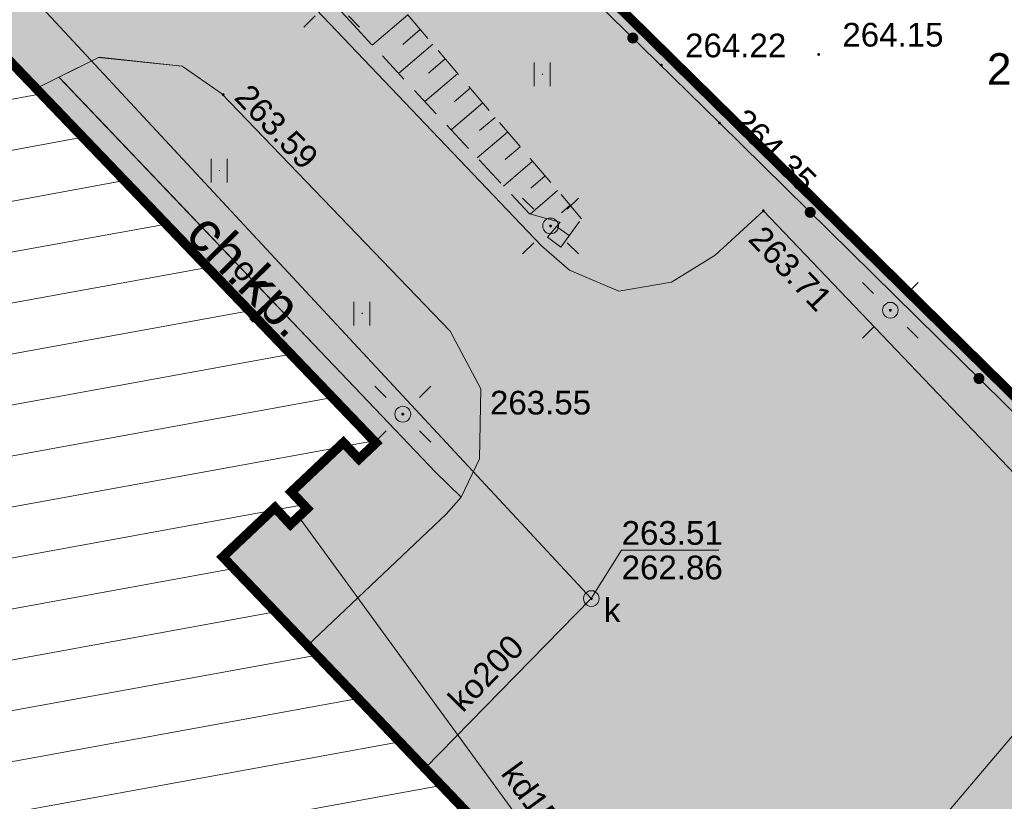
# Model space of a CAD drawing. Header units: metres. Extents: x 7427040 to 7427559, y 5541084 to 5541580.
# Tile 95 of 99: x 7427363 to 7427394, y 5541305 to 5541330. Entities that reach past the tile are written whole.
import ezdxf
from ezdxf.enums import TextEntityAlignment as Align

# ---------------------------------------------------------------- set-up
doc = ezdxf.new("R2010")
doc.units = ezdxf.units.M
doc.header["$MEASUREMENT"] = 0
for name, pattern in [('DASHED2', [0.375, 0.25, -0.125]), ('PRZER1-1', [1, 0.5, -0.5]), ('PRZER2-1', [1.5, 1, -0.5])]:
    doc.linetypes.add(name, pattern=pattern)
doc.layers.get('0').update_dxf_attribs({"color": 4})
for name, color, linetype, lineweight in [('_PZT_NAWIERZCHNIE_L', 7, 'Continuous', 13), ('A_budynki istniejące_L', 252, 'Continuous', 70), ('A_granica terenu do wniosku o ULICP', 151, 'DASHED2', 40), ('E_gn_typ', 1, 'Continuous', 30), ('GESBZO', 7, 'Continuous', 53), ('GESDZI', 7, 'Continuous', 13), ('GESDZI_O', 7, 'Continuous', 13), ('GESUZY', 96, 'Continuous', 13), ('GSLINK', 7, 'Continuous', 13), ('GSLINK_O', 7, 'Continuous', 13), ('GSLKOG', 7, 'Continuous', 30), ('GSLKRW', 7, 'Continuous', 30), ('GSPWPS', 7, 'Continuous', 13), ('GSPWPS_O', 7, 'Continuous', 13), ('GSSUTR', 7, 'Continuous', 13), ('GSSZSN', 7, 'Continuous', 13), ('GTGETI_O', 7, 'Continuous', 13), ('GULEPR', 1, 'Continuous', 13), ('GULKPR', 36, 'Continuous', 13), ('GULKPR_O', 36, 'Continuous', 13), ('GUPELA', 7, 'Continuous', 13), ('GUPKSD', 36, 'Continuous', 13), ('GUPKSD_O', 36, 'Continuous', 13), ('GUPPRZ', 7, 'Continuous', 13), ('GUPPRZ_O', 7, 'Continuous', 13)]:
    doc.layers.add(name, color=color, linetype=linetype, lineweight=lineweight)
for name, color, linetype, lineweight, transparency in [('A_budynki istniejące_H', 252, 'Continuous', 0, 0.5), ('A_chodniki_H', 253, 'Continuous', 13, 0.3), ('A_tereny zielone', 73, 'Continuous', 13, 0.7)]:
    doc.layers.add(name, color=color, linetype=linetype, lineweight=lineweight, transparency=transparency)
doc.styles.add('Arial', font='arial.ttf')
doc.styles.add('GN_atrybuty', font='simplex.shx', dxfattribs={"width": 0.8})

# ---------------------------------------------------------------- blocks, each defined once
blk = doc.blocks.new('D_GUPKSD1_1')
at = {"color": 0, "lineweight": -2, "flags": 128}
blk.add_lwpolyline([(0, 0.25), (0.064705, 0.241481), (0.125, 0.216506), (0.176777, 0.176777), (0.216506, 0.125), (0.241481, 0.064705), (0.25, 0), (0.241481, -0.064705), (0.216506, -0.125), (0.176777, -0.176777), (0.125, -0.216506), (0.064705, -0.241481), (0, -0.25), (-0.064705, -0.241481), (-0.125, -0.216506), (-0.176777, -0.176777), (-0.216506, -0.125), (-0.241481, -0.064705), (-0.25, 0), (-0.241481, 0.064705), (-0.216506, 0.125), (-0.176777, 0.176777), (-0.125, 0.216506), (-0.064705, 0.241481), (0, 0.25)], close=True, dxfattribs=at)
blk = doc.blocks.new('D_GUPPRZ1')
at = {"lineweight": -2, "extrusion": (0, 0, -1)}
blk.add_hatch(color=0, dxfattribs=at).paths.add_polyline_path([(0, -0.045), (-0.011647, -0.043467), (-0.0225, -0.038971), (-0.03182, -0.03182), (-0.038971, -0.0225), (-0.043467, -0.011647), (-0.045, 0), (-0.043467, 0.011647), (-0.038971, 0.0225), (-0.03182, 0.03182), (-0.0225, 0.038971), (-0.011647, 0.043467), (0, 0.045), (0.011647, 0.043467), (0.0225, 0.038971), (0.03182, 0.03182), (0.038971, 0.0225), (0.043467, 0.011647), (0.045, 0), (0.043467, -0.011647), (0.038971, -0.0225), (0.03182, -0.03182), (0.0225, -0.038971), (0.011647, -0.043467)])
blk = doc.blocks.new('D_GSPWPS1')
at = {"lineweight": -2, "extrusion": (0, 0, -1)}
blk.add_hatch(color=0, dxfattribs=at).paths.add_polyline_path([(0, -0.045), (-0.011647, -0.043467), (-0.0225, -0.038971), (-0.03182, -0.03182), (-0.038971, -0.0225), (-0.043467, -0.011647), (-0.045, 0), (-0.043467, 0.011647), (-0.038971, 0.0225), (-0.03182, 0.03182), (-0.0225, 0.038971), (-0.011647, 0.043467), (0, 0.045), (0.011647, 0.043467), (0.0225, 0.038971), (0.03182, 0.03182), (0.038971, 0.0225), (0.043467, 0.011647), (0.045, 0), (0.043467, -0.011647), (0.038971, -0.0225), (0.03182, -0.03182), (0.0225, -0.038971), (0.011647, -0.043467)])
blk = doc.blocks.new('D_GUPELA2')
at = {"lineweight": -2}
blk.add_hatch(color=0, dxfattribs=at).paths.add_polyline_path([(0.002013, -0.044955), (-0.00982, -0.043916), (-0.020466, -0.040077), (-0.029541, -0.033946), (-0.036867, -0.025804), (-0.04187, -0.01649), (-0.04461, -0.005909), (-0.044532, 0.006476), (-0.041285, 0.017903), (-0.034764, 0.028574), (-0.024479, 0.03776), (-0.013449, 0.042943), (-0.001087, 0.044987), (0.011881, 0.043403), (0.021281, 0.03965), (0.030065, 0.033482), (0.038133, 0.023893), (0.043117, 0.012881), (0.044986, 0.001113), (0.044323, -0.007777), (0.040557, -0.019497), (0.033417, -0.030138), (0.024849, -0.037517), (0.013788, -0.042836)])
at = {"color": 0, "lineweight": -2, "flags": 128}
for points in [[(-0.883883, 0.883883), (-0.53033, 0.53033)], [(0.883883, 0.883883), (0.53033, 0.53033)], [(-0.883883, -0.883883), (-0.53033, -0.53033)], [(0.883883, -0.883883), (0.53033, -0.53033)]]:
    blk.add_lwpolyline(points, dxfattribs=at)
blk = doc.blocks.new('D_GUPELA1')
at = {"color": 0, "lineweight": -2, "flags": 128}
blk.add_lwpolyline([(0, 0.25), (0.064705, 0.241481), (0.125, 0.216506), (0.176777, 0.176777), (0.216506, 0.125), (0.241481, 0.064705), (0.25, 0), (0.241481, -0.064705), (0.216506, -0.125), (0.176777, -0.176777), (0.125, -0.216506), (0.064705, -0.241481), (0, -0.25), (-0.064705, -0.241481), (-0.125, -0.216506), (-0.176777, -0.176777), (-0.216506, -0.125), (-0.241481, -0.064705), (-0.25, 0), (-0.241481, 0.064705), (-0.216506, 0.125), (-0.176777, 0.176777), (-0.125, 0.216506), (-0.064705, 0.241481), (0, 0.25)], close=True, dxfattribs=at)
blk = doc.blocks.new('D_KOLO')
at = {"lineweight": -2, "extrusion": (0, 0, -1)}
blk.add_hatch(color=0, dxfattribs=at).paths.add_polyline_path([(0, -0.175), (-0.045293, -0.169037), (-0.0875, -0.151554), (-0.123744, -0.123744), (-0.151554, -0.0875), (-0.169037, -0.045293), (-0.175, 0), (-0.169037, 0.045293), (-0.151554, 0.0875), (-0.123744, 0.123744), (-0.0875, 0.151554), (-0.045293, 0.169037), (0, 0.175), (0.045293, 0.169037), (0.0875, 0.151554), (0.123744, 0.123744), (0.151554, 0.0875), (0.169037, 0.045293), (0.175, 0), (0.169037, -0.045293), (0.151554, -0.0875), (0.123744, -0.123744), (0.0875, -0.151554), (0.045293, -0.169037)])
blk = doc.blocks.new('D_GSSUTR1')
at = {"color": 0, "lineweight": -2, "flags": 128}
for points in [[(-0.25666, 0.36165), (-0.25666, -0.38835)], [(0.24334, -0.38835), (0.24334, 0.36165)]]:
    blk.add_lwpolyline(points, dxfattribs=at)
blk = doc.blocks.new('*U59')
at = {"layer": 'GESBZO', "color": 252, "linetype": 'Continuous', "lineweight": 30, "flags": 128}
blk.add_lwpolyline([(73.86, -14.803), (99.42, -41.453), (98.88, -41.963), (98.39, -41.443), (96.74, -43.003), (97.24, -43.533), (96.71, -44.033), (96.22, -43.503), (94.57, -45.063), (102.23, -53.073), (62.83, -90.573)], dxfattribs=at)
blk = doc.blocks.new('SIT-G1 BOISKO')
at = {"layer": 'GESDZI', "color": 252, "linetype": 'Continuous', "lineweight": 13, "flags": 128}
blk.add_lwpolyline([(7427361.29, 5541350.08), (7427363.62, 5541347.81), (7427366.52, 5541345.04), (7427374.21, 5541337.71), (7427378.19, 5541333.92), (7427396.7, 5541315.71), (7427402.05, 5541310.46), (7427383.24, 5541290.03), (7427367.48, 5541272.62), (7427365.33, 5541270.24), (7427360.53, 5541265.49)], dxfattribs=at)
blk.add_lwpolyline([(7427396.7, 5541315.71), (7427378.19, 5541333.92), (7427407.81, 5541330.64), (7427396.7, 5541315.71)], close=True, dxfattribs=at)
at = {"layer": 'GESUZY', "color": 96, "linetype": 'PRZER1-1', "lineweight": 13}
for points in [[(7427324.78, 5541228.21), (7427320.15, 5541236.27), (7427305.53, 5541250.41), (7427281.57, 5541272.99), (7427273.39, 5541280.26), (7427354.64, 5541356.58), (7427358.58, 5541352.7), (7427361.29, 5541350.08), (7427363.62, 5541347.81), (7427366.52, 5541345.04), (7427374.21, 5541337.71), (7427378.19, 5541333.92), (7427396.7, 5541315.71), (7427402.05, 5541310.46), (7427383.24, 5541290.03), (7427367.48, 5541272.62), (7427365.33, 5541270.24), (7427360.53, 5541265.49), (7427345.01, 5541249.37), (7427332.02, 5541235.75), (7427327.9, 5541231.44), (7427324.78, 5541228.21)], [(7427378.19, 5541333.92), (7427407.81, 5541330.64), (7427396.7, 5541315.71), (7427378.19, 5541333.92)]]:
    blk.add_lwpolyline(points, close=True, dxfattribs=at)
at = {"layer": 'GSLINK', "color": 252, "linetype": 'Continuous', "lineweight": 13, "flags": 128}
blk.add_lwpolyline([(7427364.22, 5541327.99), (7427376.01, 5541315.63), (7427376.82, 5541314.84)], dxfattribs=at)
at = {"layer": 'GSLKOG', "color": 252, "linetype": 'Continuous', "lineweight": 13, "flags": 128}
blk.add_lwpolyline([(7427266.44, 5541288.58), (7427277.84, 5541278.38), (7427296.06, 5541262.04), (7427308.06, 5541251.31), (7427314.6, 5541245.38), (7427316.29, 5541244), (7427319.78, 5541240.88), (7427327.26, 5541234.36), (7427329.75, 5541234.12), (7427336, 5541240.52), (7427344.5, 5541249.29), (7427345.07, 5541249.81), (7427346.82, 5541251.64), (7427354.76, 5541259.81), (7427355.77, 5541260.97), (7427366.55, 5541272.09), (7427367.5, 5541273.13), (7427373.53, 5541279.81), (7427385.65, 5541293.27), (7427401.54, 5541310.36), (7427396.09, 5541315.77), (7427385, 5541326.69), (7427374.15, 5541337.32)], dxfattribs=at)
at = {"layer": 'GSLKRW', "color": 252, "linetype": 'Continuous', "lineweight": 13, "flags": 128}
for points in [[(7427350.51, 5541263.66), (7427364.25, 5541276.73), (7427384.85, 5541296.39), (7427386.58, 5541294.57), (7427400.33, 5541309.31), (7427386.39, 5541323.91), (7427384.86, 5541322.51), (7427383.48, 5541321.65), (7427381.81, 5541321.37), (7427380.25, 5541322.03), (7427379.36, 5541322.8), (7427365.08, 5541337.79), (7427363.83, 5541336.54), (7427362.15, 5541334.94)], [(7427363.36, 5541327.78), (7427365.33, 5541328.76), (7427367.98, 5541328.49), (7427369.23, 5541327.62), (7427376.47, 5541320.1), (7427377.44, 5541318.27), (7427377.4, 5541316.06), (7427376.82, 5541314.84), (7427376.34, 5541314.3), (7427371.95, 5541310.14)]]:
    blk.add_lwpolyline(points, dxfattribs=at)
at = {"layer": 'GSSUTR', "color": 252, "linetype": 'PRZER2-1', "lineweight": 13}
for points in [[(7427379.39, 5541328.25), (7427379.38, 5541328.23), (7427379.4, 5541328.23), (7427379.39, 5541328.25)], [(7427369.16, 5541325.2), (7427369.15, 5541325.18), (7427369.17, 5541325.18), (7427369.16, 5541325.2)], [(7427373.68, 5541320.68), (7427373.67, 5541320.66), (7427373.69, 5541320.66), (7427373.68, 5541320.68)]]:
    blk.add_lwpolyline(points, close=True, dxfattribs=at)
at = {"layer": 'GSSZSN', "color": 252, "linetype": 'PRZER2-1', "lineweight": 13}
blk.add_lwpolyline([(7427359.6, 5541344.51), (7427365.76, 5541338.15), (7427373.3, 5541329.91), (7427378.98, 5541323.81), (7427379.95, 5541323.55), (7427379.55, 5541323.07), (7427379.98, 5541322.76), (7427379.98, 5541322.76), (7427380.63, 5541323.66), (7427374.08, 5541331.34), (7427367.01, 5541339.26), (7427360.79, 5541345.52)], dxfattribs=at)
at = {"layer": 'GSSZSN', "color": 252, "linetype": 'Continuous', "lineweight": 13, "flags": 128}
for points in [[(7427375.127, 5541330.112), (7427374.004, 5541329.154)], [(7427375.522, 5541329.649), (7427374.971, 5541329.178)], [(7427375.918, 5541329.185), (7427374.835, 5541328.262)], [(7427376.313, 5541328.722), (7427375.782, 5541328.268)], [(7427376.709, 5541328.258), (7427375.666, 5541327.369)], [(7427377.104, 5541327.794), (7427376.593, 5541327.358)], [(7427377.5, 5541327.331), (7427376.498, 5541326.476)], [(7427377.895, 5541326.867), (7427377.404, 5541326.448)], [(7427378.29, 5541326.403), (7427377.329, 5541325.583)], [(7427378.686, 5541325.94), (7427378.215, 5541325.538)], [(7427379.081, 5541325.476), (7427378.16, 5541324.69)], [(7427379.477, 5541325.012), (7427379.026, 5541324.628)], [(7427379.872, 5541324.549), (7427379, 5541323.805)], [(7427380.268, 5541324.085), (7427379.991, 5541323.849)], [(7427380.243, 5541323.125), (7427379.839, 5541323.417)]]:
    blk.add_lwpolyline(points, dxfattribs=at)
at = {"layer": 'GULEPR', "color": 1, "linetype": 'Continuous', "lineweight": 13, "flags": 128}
blk.add_lwpolyline([(7427409.66, 5541329.78), (7427397.89, 5541314), (7427395.75, 5541309.02), (7427378.78, 5541289.01), (7427369.23, 5541278.27), (7427364.75, 5541273.69), (7427345.56, 5541251.83)], dxfattribs=at)
at = {"layer": 'GULKPR', "color": 36, "linetype": 'Continuous', "lineweight": 13, "flags": 128}
for points in [[(7427328.11, 5541358.42), (7427339.33, 5541350.54), (7427351.72, 5541343.05), (7427380.94, 5541311.63), (7427375.67, 5541306.25)], [(7427382.52, 5541299.35), (7427371.67, 5541314.23)]]:
    blk.add_lwpolyline(points, dxfattribs=at)
at = {"layer": 'GUPPRZ_O', "color": 36, "linetype": 'Continuous', "lineweight": 13, "flags": 128}
blk.add_lwpolyline([(7427380.94, 5541311.63), (7427381.9, 5541313.162), (7427384.98, 5541313.162)], dxfattribs=at)
at = {"layer": 'GESBZO', "color": 252, "linetype": 'Continuous', "lineweight": 30}
blk.add_blockref('*U59', (7427274.7, 5541358.013), dxfattribs=at)
at = {"layer": 'GSLKOG', "color": 7, "linetype": 'Continuous', "lineweight": 13}
for p, rotation in [((7427382.254, 5541329.381), 135.5868077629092), ((7427382.254, 5541329.381), 135.5868077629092), ((7427387.873, 5541323.861), 135.4425301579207), ((7427387.873, 5541323.861), 135.4425301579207), ((7427393.217, 5541318.599), 135.4425301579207), ((7427393.217, 5541318.599), 135.4425301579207)]:
    blk.add_blockref('D_KOLO', p, dxfattribs=dict(at, rotation=rotation))
at = {"layer": 'GSPWPS', "color": 7, "linetype": 'Continuous', "lineweight": 13}
for p in [(7427388.14, 5541328.86), (7427383.16, 5541328.52), (7427369.28, 5541327.59), (7427385, 5541326.69), (7427386.39, 5541323.91), (7427374.97, 5541317.47)]:
    blk.add_blockref('D_GSPWPS1', p, dxfattribs=at)
at = {"layer": 'GSSUTR', "color": 7, "linetype": 'Continuous', "lineweight": 13}
for p in [(7427379.39, 5541328.24), (7427369.16, 5541325.19), (7427373.68, 5541320.67)]:
    blk.add_blockref('D_GSSUTR1', p, dxfattribs=at)
at = {"layer": 'GUPELA', "color": 7, "linetype": 'Continuous', "lineweight": 13}
for name, p in [('D_GUPELA2', (7427372.72, 5541330.61)), ('D_GUPELA2', (7427379.65, 5541323.43)), ('D_GUPELA1', (7427379.65, 5541323.43)), ('D_GUPELA2', (7427390.41, 5541320.76)), ('D_GUPELA1', (7427390.41, 5541320.76)), ('D_GUPELA2', (7427374.97, 5541317.47)), ('D_GUPELA1', (7427374.97, 5541317.47))]:
    blk.add_blockref(name, p, dxfattribs=at)
at = {"layer": 'GUPKSD', "color": 36, "linetype": 'Continuous', "lineweight": 13}
blk.add_blockref('D_GUPKSD1_1', (7427380.94, 5541311.63), dxfattribs=at)
at = {"layer": 'GUPPRZ', "color": 36, "linetype": 'Continuous', "lineweight": 13}
blk.add_blockref('D_GUPPRZ1', (7427380.94, 5541311.63), dxfattribs=at)
at = {"layer": 'GESDZI_O', "color": 252, "linetype": 'Continuous', "lineweight": 13, "style": 'Arial'}
blk.add_text('212/2', height=1, dxfattribs=at).set_placement((7427393.47, 5541327.9))
at = {"layer": 'GSLINK_O', "color": 252, "linetype": 'Continuous', "lineweight": 13, "style": 'Arial'}
blk.add_text('ok', height=0.75, rotation=313.6479, dxfattribs=at).set_placement((7427369.903, 5541321.607), align=Align.CENTER)
at = {"layer": 'GSPWPS_O', "color": 252, "linetype": 'Continuous', "lineweight": 13, "style": 'Arial'}
for s, p in [('264.15', (7427388.89, 5541329.11)), ('264.22', (7427383.91, 5541328.77)), ('263.55', (7427377.73, 5541317.46))]:
    blk.add_text(s, height=0.75, dxfattribs=at).set_placement(p)
for s, rotation, p in [('263.59', 313.9132, (7427369.594, 5541327.469)), ('264.35', 315.4425, (7427385.336, 5541326.678)), ('263.71', 313.6752, (7427385.875, 5541322.983))]:
    blk.add_text(s, height=0.75, rotation=rotation, dxfattribs=at).set_placement(p)
at = {"layer": 'GTGETI_O', "color": 252, "linetype": 'Continuous', "lineweight": 13, "style": 'Arial'}
blk.add_text('ch.kp.', height=1.2501, rotation=314.7398, dxfattribs=at).set_placement((7427368.04, 5541323.1))
at = {"layer": 'GULKPR_O', "color": 36, "linetype": 'Continuous', "lineweight": 13, "style": 'Arial'}
for s, rotation, p in [('ko200', 45.6859, (7427376.87, 5541307.99)), ('kd150', 306.0981, (7427378.05, 5541306.09))]:
    blk.add_text(s, height=0.75, rotation=rotation, dxfattribs=at).set_placement(p)
at = {"layer": 'GUPKSD_O', "color": 36, "linetype": 'Continuous', "lineweight": 13, "style": 'Arial'}
blk.add_text('k', height=0.75, dxfattribs=at).set_placement((7427381.34, 5541310.89))
at = {"layer": 'GUPPRZ_O', "color": 36, "linetype": 'Continuous', "lineweight": 13, "style": 'Arial'}
for s, p in [('263.51', (7427381.9, 5541313.335)), ('262.86', (7427381.9, 5541312.24))]:
    blk.add_text(s, height=0.75, dxfattribs=at).set_placement(p)
blk = doc.blocks.new('PZT 1 BOISKO')
at = {"layer": 'A_budynki istniejące_H'}
h = blk.add_hatch(dxfattribs=at)
h.set_pattern_fill('ANSI31', color=256, pattern_type=2)
h.set_pattern_definition([(10.3329, (7427118.8115, 5541381.4284), (-0.284745, 1.561754), [])])
h.paths.add_polyline_path([(7427348.02, 5541342.7), (7427348.55, 5541342.14), (7427346.91, 5541340.59), (7427346.38, 5541341.14), (7427345.85, 5541340.64), (7427346.38, 5541340.08), (7427344.73, 5541338.52), (7427344.21, 5541339.06), (7427343.69, 5541338.56), (7427344.22, 5541338), (7427342.56, 5541336.43), (7427342.05, 5541336.97), (7427341.54, 5541336.49), (7427342.06, 5541335.94), (7427340.39, 5541334.36), (7427339.88, 5541334.9), (7427339.36, 5541334.4), (7427339.88, 5541333.85), (7427338.25, 5541332.29), (7427337.73, 5541332.84), (7427337.2, 5541332.35), (7427337.73, 5541331.79), (7427336.07, 5541330.21), (7427335.55, 5541330.76), (7427335.02, 5541330.26), (7427335.55, 5541329.71), (7427333.92, 5541328.17), (7427333.4, 5541328.71), (7427332.86, 5541328.2), (7427333.39, 5541327.65), (7427331.75, 5541326.1), (7427331.23, 5541326.64), (7427330.7, 5541326.14), (7427331.23, 5541325.59), (7427329.59, 5541324.03), (7427329.06, 5541324.58), (7427328.54, 5541324.08), (7427329.07, 5541323.51), (7427327.43, 5541321.95), (7427326.9, 5541322.51), (7427326.37, 5541322), (7427326.9, 5541321.44), (7427325.25, 5541319.87), (7427324.73, 5541320.42), (7427324.21, 5541319.92), (7427324.73, 5541319.37), (7427323.08, 5541317.81), (7427322.56, 5541318.36), (7427322.02, 5541317.85), (7427322.56, 5541317.29), (7427320.92, 5541315.74), (7427320.4, 5541316.29), (7427319.88, 5541315.8), (7427320.41, 5541315.24), (7427318.75, 5541313.66), (7427318.22, 5541314.22), (7427317.7, 5541313.72), (7427318.22, 5541313.16), (7427316.58, 5541311.6), (7427316.06, 5541312.15), (7427315.53, 5541311.64), (7427316.06, 5541311.08), (7427314.41, 5541309.51), (7427313.89, 5541310.06), (7427313.36, 5541309.56), (7427313.89, 5541309), (7427312.26, 5541307.45), (7427311.71, 5541308.03), (7427311.18, 5541307.52), (7427311.73, 5541306.95), (7427310.09, 5541305.39), (7427309.55, 5541305.95), (7427309.02, 5541305.45), (7427309.56, 5541304.89), (7427307.88, 5541303.31), (7427307.37, 5541303.85), (7427306.85, 5541303.36), (7427307.37, 5541302.8), (7427305.72, 5541301.23), (7427305.2, 5541301.78), (7427304.69, 5541301.3), (7427305.22, 5541300.73), (7427303.57, 5541299.16), (7427303.049, 5541299.711), (7427302.531, 5541299.221), (7427303.061, 5541298.659), (7427301.361, 5541297.051), (7427300.86, 5541297.58), (7427300.32, 5541297.07), (7427325.87, 5541270.38), (7427326.42, 5541270.89), (7427325.88, 5541271.45), (7427327.53, 5541273.01), (7427328.05, 5541272.46), (7427328.58, 5541272.97), (7427328.06, 5541273.52), (7427329.71, 5541275.09), (7427330.229, 5541274.539), (7427330.76, 5541275.04), (7427330.23, 5541275.6), (7427331.87, 5541277.15), (7427339.16, 5541269.65), (7427337.19, 5541267.77), (7427337.53, 5541267.44), (7427376.93, 5541304.94), (7427371.954, 5541310.144), (7427369.27, 5541312.95), (7427370.92, 5541314.51), (7427371.41, 5541313.98), (7427371.94, 5541314.48), (7427371.44, 5541315.01), (7427373.09, 5541316.57), (7427373.58, 5541316.05), (7427374.12, 5541316.56), (7427348.56, 5541343.21)])
at = {"layer": 'A_chodniki_H'}
h = blk.add_hatch(dxfattribs=at)
h.set_pattern_fill('GENERAL_HEXAGON', color=256, pattern_type=2)
h.set_pattern_definition([(258.63756, (7427116.40293, 5541359.69487), (0.31839488, -0.0639825), [0.1875, -0.375]), (18.63756, (7427116.40293, 5541359.69487), (-0.10378698, 0.3077293), [0.1875, -0.375]), (318.63756, (7427116.366, 5541359.51105), (0.2146079, 0.2437468), [0.1875, -0.375])])
h.paths.add_polyline_path([(7427312.886, 5541243.296), (7427318.546, 5541237.821), (7427318.49, 5541238.43), (7427319.15, 5541240.43), (7427320.48, 5541241.81), (7427326.5, 5541247.52), (7427335.07, 5541252.64), (7427336.85, 5541254), (7427338.44, 5541255.52), (7427341.9, 5541251.93), (7427352.26, 5541261.86), (7427350.51, 5541263.66), (7427364.25, 5541276.73), (7427384.85, 5541296.39), (7427386.58, 5541294.57), (7427400.33, 5541309.31), (7427386.39, 5541323.91), (7427384.86, 5541322.51), (7427383.48, 5541321.65), (7427381.81, 5541321.37), (7427380.25, 5541322.03), (7427379.36, 5541322.8), (7427365.08, 5541337.79), (7427363.83, 5541336.54), (7427352.19, 5541348.62), (7427344.66, 5541341.63), (7427333.96, 5541352.05), (7427333.2, 5541352.27), (7427330.14, 5541355.32), (7427329.45, 5541354.65), (7427313.14, 5541370.37), (7427299.43, 5541383.63), (7427279.18, 5541403.15), (7427279.16, 5541407.3), (7427277.41, 5541408.96), (7427269.89, 5541416.27), (7427269.12, 5541416.97), (7427261.75, 5541424.2), (7427262.8, 5541425.24), (7427270.14, 5541432.76), (7427260.46, 5541442.38), (7427263.413, 5541444.916), (7427262.182, 5541446.098), (7427261.31, 5541446.04), (7427254.6, 5541451.9), (7427253.84, 5541451.05), (7427260.89, 5541444.87), (7427250.46, 5541432.98), (7427243.069, 5541439.459), (7427239.97, 5541435.86), (7427241.49, 5541434.47), (7427237.09, 5541433.1), (7427215.39, 5541410.29), (7427203.65, 5541398.59), (7427179.98, 5541375.21), (7427179.64, 5541375.47), (7427174.622, 5541370.425), (7427172.66, 5541368.39), (7427177.975, 5541362.933), (7427178.93, 5541363.93), (7427180.22, 5541365.25), (7427182.35, 5541363.35), (7427184.913, 5541361.02), (7427189.686, 5541356.68), (7427192.59, 5541354.04), (7427194.13, 5541352.7), (7427200.71, 5541346.78), (7427205.99, 5541352.83), (7427189.68, 5541367.45), (7427190.38, 5541368.24), (7427189.77, 5541369.07), (7427188.92, 5541368.13), (7427184.92, 5541371.82), (7427184.71, 5541375.16), (7427186.78, 5541377.78), (7427205.72, 5541396.49), (7427217.81, 5541408.93), (7427235.67, 5541427.08), (7427241.49, 5541428.41), (7427249.5, 5541429.45), (7427248.26, 5541428.16), (7427251.32, 5541425.57), (7427252.19, 5541426.68), (7427250.75, 5541427.87), (7427251.26, 5541428.48), (7427255.82, 5541428.46), (7427262.97, 5541421.54), (7427277.72, 5541407.27), (7427277.779, 5541403.101), (7427298.73, 5541382.85), (7427312.44, 5541369.59), (7427328.68, 5541353.98), (7427342.95, 5541340.01), (7427298.49, 5541297.32), (7427325.08, 5541269.7), (7427323.12, 5541267.86), (7427330.09, 5541260.41), (7427328.58, 5541258.61), (7427322.112, 5541252.376), (7427321.745, 5541252.036), (7427321.378, 5541251.695), (7427321.012, 5541251.355), (7427317.72, 5541248.3), (7427319.57, 5541246.44), (7427330.31, 5541256.89), (7427333.96, 5541260.42), (7427335.79, 5541258.5), (7427333.98, 5541256.76), (7427324.47, 5541250.91), (7427323.95, 5541250.54), (7427319.57, 5541246.44), (7427319.57, 5541246.44), (7427317.84, 5541244.85), (7427316.18, 5541243.72), (7427314.75, 5541243.25)])
h.paths.add_polyline_path([(7427348.56, 5541343.21), (7427374.12, 5541316.56), (7427373.58, 5541316.05), (7427373.09, 5541316.57), (7427371.44, 5541315.01), (7427371.94, 5541314.48), (7427371.41, 5541313.98), (7427370.92, 5541314.51), (7427369.27, 5541312.95), (7427371.954, 5541310.144), (7427376.93, 5541304.94), (7427337.53, 5541267.44), (7427337.19, 5541267.77), (7427339.16, 5541269.65), (7427331.87, 5541277.15), (7427330.23, 5541275.6), (7427330.76, 5541275.04), (7427330.229, 5541274.539), (7427329.71, 5541275.09), (7427328.06, 5541273.52), (7427328.58, 5541272.97), (7427328.05, 5541272.46), (7427327.53, 5541273.01), (7427325.88, 5541271.45), (7427326.42, 5541270.89), (7427325.87, 5541270.38), (7427300.32, 5541297.07), (7427300.86, 5541297.58), (7427301.361, 5541297.051), (7427303.061, 5541298.659), (7427302.531, 5541299.221), (7427303.049, 5541299.711), (7427303.57, 5541299.16), (7427305.22, 5541300.73), (7427304.69, 5541301.3), (7427305.2, 5541301.78), (7427305.72, 5541301.23), (7427307.37, 5541302.8), (7427306.85, 5541303.36), (7427307.37, 5541303.85), (7427307.88, 5541303.31), (7427309.56, 5541304.89), (7427309.02, 5541305.45), (7427309.55, 5541305.95), (7427310.09, 5541305.39), (7427311.73, 5541306.95), (7427311.18, 5541307.52), (7427311.71, 5541308.03), (7427312.26, 5541307.45), (7427313.89, 5541309), (7427313.36, 5541309.56), (7427313.89, 5541310.06), (7427314.41, 5541309.51), (7427316.06, 5541311.08), (7427315.53, 5541311.64), (7427316.06, 5541312.15), (7427316.58, 5541311.6), (7427318.22, 5541313.16), (7427317.7, 5541313.72), (7427318.22, 5541314.22), (7427318.75, 5541313.66), (7427320.41, 5541315.24), (7427319.88, 5541315.8), (7427320.4, 5541316.29), (7427320.92, 5541315.74), (7427322.56, 5541317.29), (7427322.02, 5541317.85), (7427322.56, 5541318.36), (7427323.08, 5541317.81), (7427324.73, 5541319.37), (7427324.21, 5541319.92), (7427324.73, 5541320.42), (7427325.25, 5541319.87), (7427326.9, 5541321.44), (7427326.37, 5541322), (7427326.9, 5541322.51), (7427327.43, 5541321.95), (7427329.07, 5541323.51), (7427328.54, 5541324.08), (7427329.06, 5541324.58), (7427329.59, 5541324.03), (7427331.23, 5541325.59), (7427330.7, 5541326.14), (7427331.23, 5541326.64), (7427331.75, 5541326.1), (7427333.39, 5541327.65), (7427332.86, 5541328.2), (7427333.4, 5541328.71), (7427333.92, 5541328.17), (7427335.55, 5541329.71), (7427335.02, 5541330.26), (7427335.55, 5541330.76), (7427336.07, 5541330.21), (7427337.73, 5541331.79), (7427337.2, 5541332.35), (7427337.73, 5541332.84), (7427338.25, 5541332.29), (7427339.88, 5541333.85), (7427339.36, 5541334.4), (7427339.88, 5541334.9), (7427340.39, 5541334.36), (7427342.06, 5541335.94), (7427341.54, 5541336.49), (7427342.05, 5541336.97), (7427342.56, 5541336.43), (7427344.22, 5541338), (7427343.69, 5541338.56), (7427344.21, 5541339.06), (7427344.73, 5541338.52), (7427346.38, 5541340.08), (7427345.85, 5541340.64), (7427346.38, 5541341.14), (7427346.91, 5541340.59), (7427348.55, 5541342.14), (7427348.02, 5541342.7)], flags=16)
h.paths.add_polyline_path([(7427351.57, 5541345.94), (7427362.15, 5541334.94), (7427360.65, 5541333.528), (7427359.66, 5541332.72), (7427349.201, 5541343.629)], flags=16)
h.paths.add_polyline_path([(7427367.98, 5541328.49), (7427369.23, 5541327.62), (7427376.47, 5541320.1), (7427377.44, 5541318.27), (7427377.4, 5541316.06), (7427376.82, 5541314.84), (7427376.01, 5541315.63), (7427373.453, 5541318.311), (7427370.115, 5541321.81), (7427364.079, 5541328.138), (7427365.353, 5541328.772)], flags=16)
at = {"layer": 'A_tereny zielone'}
h = blk.add_hatch(color=256, dxfattribs=at)
h.paths.add_polyline_path([(7427324.78, 5541228.21), (7427320.15, 5541236.27), (7427318.546, 5541237.821), (7427318.49, 5541238.43), (7427319.15, 5541240.43), (7427320.48, 5541241.81), (7427326.5, 5541247.52), (7427335.07, 5541252.64), (7427336.85, 5541254), (7427338.44, 5541255.52), (7427341.9, 5541251.93), (7427352.26, 5541261.86), (7427350.51, 5541263.66), (7427364.25, 5541276.73), (7427384.85, 5541296.39), (7427386.58, 5541294.57), (7427400.33, 5541309.31), (7427386.39, 5541323.91), (7427384.86, 5541322.51), (7427383.48, 5541321.65), (7427381.81, 5541321.37), (7427380.25, 5541322.03), (7427379.36, 5541322.8), (7427365.08, 5541337.79), (7427363.83, 5541336.54), (7427352.19, 5541348.62), (7427344.66, 5541341.63), (7427333.96, 5541352.05), (7427333.2, 5541352.27), (7427330.14, 5541355.32), (7427329.45, 5541354.65), (7427313.14, 5541370.37), (7427299.43, 5541383.63), (7427279.18, 5541403.15), (7427279.16, 5541407.3), (7427277.41, 5541408.96), (7427269.89, 5541416.27), (7427269.12, 5541416.97), (7427261.75, 5541424.2), (7427262.8, 5541425.24), (7427270.14, 5541432.76), (7427260.46, 5541442.38), (7427263.413, 5541444.916), (7427268.91, 5541439.64), (7427269.612, 5541438.962), (7427267.81, 5541437.12), (7427268.24, 5541436.7), (7427270.47, 5541434.69), (7427272.179, 5541436.459), (7427282.328, 5541426.581), (7427280.89, 5541425.01), (7427283.3, 5541422.5), (7427284.71, 5541421.28), (7427286.228, 5541422.83), (7427296.48, 5541413.08), (7427315.34, 5541394.75), (7427334.14, 5541376.5), (7427348.33, 5541362.8), (7427358.58, 5541352.7), (7427361.29, 5541350.08), (7427363.62, 5541347.81), (7427366.52, 5541345.04), (7427373.099, 5541338.769), (7427371.84, 5541337.44), (7427372.92, 5541336.41), (7427374.211, 5541337.709), (7427378.19, 5541333.92), (7427396.7, 5541315.71), (7427402.05, 5541310.46), (7427383.24, 5541290.03), (7427367.48, 5541272.62), (7427365.33, 5541270.24), (7427360.53, 5541265.49), (7427345.01, 5541249.37), (7427332.02, 5541235.75), (7427327.9, 5541231.44)])
h.paths.add_polyline_path([(7427329.43, 5541355.16), (7427321.278, 5541363.03), (7427312.899, 5541371.129), (7427323.217, 5541381.812), (7427339.74, 5541365.82)], flags=16)
h.paths.add_polyline_path([(7427333.7, 5541353.99), (7427331.59, 5541356.15), (7427335.31, 5541359.75), (7427337.42, 5541357.48)], flags=16)
h.paths.add_polyline_path([(7427326.352, 5541237.954), (7427322.013, 5541242.346), (7427326.796, 5541246.889), (7427331.617, 5541249.912), (7427331.883, 5541249.488), (7427327.104, 5541246.491), (7427322.727, 5541242.334), (7427326.708, 5541238.306)], flags=16)
h.paths.add_polyline_path([(7427326.903, 5541233.524), (7427319.234, 5541240.333), (7427319.566, 5541240.707), (7427326.877, 5541234.216), (7427326.99, 5541234.334), (7427327.35, 5541233.986)], flags=16)
blk.add_hatch(color=256, dxfattribs=at).paths.add_polyline_path([(7427376.82, 5541314.84), (7427376.01, 5541315.63), (7427373.453, 5541318.311), (7427370.115, 5541321.81), (7427364.079, 5541328.138), (7427365.353, 5541328.772), (7427367.98, 5541328.49), (7427369.23, 5541327.62), (7427376.47, 5541320.1), (7427377.44, 5541318.27), (7427377.4, 5541316.06)])
at = {"layer": '_PZT_NAWIERZCHNIE_L', "flags": 128}
for points in [[(7427352.19, 5541348.62), (7427363.83, 5541336.54), (7427365.08, 5541337.79), (7427379.36, 5541322.8), (7427380.25, 5541322.03), (7427381.81, 5541321.37), (7427383.48, 5541321.65), (7427384.86, 5541322.51), (7427386.39, 5541323.91), (7427400.33, 5541309.31), (7427386.58, 5541294.57), (7427384.85, 5541296.39), (7427364.25, 5541276.73), (7427350.51, 5541263.66)], [(7427352.19, 5541348.62), (7427363.83, 5541336.54), (7427365.08, 5541337.79), (7427379.36, 5541322.8), (7427380.25, 5541322.03), (7427381.81, 5541321.37), (7427383.48, 5541321.65), (7427384.86, 5541322.51), (7427386.39, 5541323.91), (7427400.33, 5541309.31), (7427386.58, 5541294.57), (7427384.85, 5541296.39), (7427364.25, 5541276.73), (7427350.51, 5541263.66)], [(7427360.53, 5541265.49), (7427365.33, 5541270.24), (7427367.48, 5541272.62), (7427383.24, 5541290.03), (7427402.05, 5541310.46), (7427396.7, 5541315.71), (7427378.19, 5541333.92), (7427374.211, 5541337.709), (7427366.52, 5541345.04), (7427363.62, 5541347.81), (7427361.29, 5541350.08)], [(7427352.19, 5541348.62), (7427363.83, 5541336.54), (7427365.08, 5541337.79), (7427379.36, 5541322.8), (7427380.25, 5541322.03), (7427381.81, 5541321.37), (7427383.48, 5541321.65), (7427384.86, 5541322.51), (7427386.39, 5541323.91), (7427400.33, 5541309.31), (7427386.58, 5541294.57), (7427384.85, 5541296.39), (7427364.25, 5541276.73), (7427350.51, 5541263.66)]]:
    blk.add_lwpolyline(points, dxfattribs=at)
blk.add_lwpolyline([(7427367.98, 5541328.49), (7427369.23, 5541327.62), (7427376.47, 5541320.1), (7427377.44, 5541318.27), (7427377.4, 5541316.06), (7427376.82, 5541314.84), (7427376.01, 5541315.63), (7427373.453, 5541318.311), (7427370.115, 5541321.81), (7427364.079, 5541328.138), (7427365.353, 5541328.772), (7427367.98, 5541328.49)], close=True, dxfattribs=at)
at = {"layer": 'A_budynki istniejące_L', "const_width": 0.3, "flags": 128}
blk.add_lwpolyline([(7427348.56, 5541343.21), (7427374.12, 5541316.56), (7427373.58, 5541316.05), (7427373.09, 5541316.57), (7427371.44, 5541315.01), (7427371.94, 5541314.48), (7427371.41, 5541313.98), (7427370.92, 5541314.51), (7427369.27, 5541312.95), (7427371.954, 5541310.144), (7427376.93, 5541304.94), (7427337.53, 5541267.44)], dxfattribs=at)
at = {"layer": 'A_granica terenu do wniosku o ULICP', "ltscale": 5, "const_width": 0.3, "flags": 128}
blk.add_lwpolyline([(7427254.41, 5541453.57), (7427252.46, 5541450.31), (7427244.15, 5541442.18), (7427222.77, 5541419.91), (7427206.1, 5541403.07), (7427172.66, 5541368.39), (7427210.43, 5541329.61), (7427230.33, 5541315.24), (7427241.97, 5541307.49), (7427247.55, 5541303.23), (7427281.57, 5541272.99), (7427305.53, 5541250.41), (7427320.15, 5541236.27), (7427324.78, 5541228.21), (7427327.9, 5541231.44), (7427332.02, 5541235.75), (7427345.01, 5541249.37), (7427360.53, 5541265.49), (7427365.33, 5541270.24), (7427367.48, 5541272.62), (7427383.24, 5541290.03), (7427402.05, 5541310.46), (7427396.7, 5541315.71), (7427378.19, 5541333.92), (7427374.211, 5541337.709), (7427366.52, 5541345.04), (7427363.62, 5541347.81), (7427361.29, 5541350.08), (7427358.58, 5541352.7), (7427348.33, 5541362.8), (7427334.14, 5541376.5), (7427315.34, 5541394.75), (7427296.48, 5541413.08), (7427284.23, 5541424.73), (7427268.91, 5541439.64), (7427263.413, 5541444.916), (7427259.22, 5541448.94), (7427254.41, 5541453.57)], dxfattribs=at)
at = {"layer": 'E_gn_typ', "style": 'GN_atrybuty', "width": 0.9, "flags": 8}
for p in [(7427416.237, 5541237.381), (7427411.812, 5541232.473)]:
    blk.add_attdef('ILOŚĆ_ŻYŁ', text='', height=0.9, rotation=318.0369, dxfattribs=at).set_placement(p, align=Align.MIDDLE_LEFT)

msp = doc.modelspace()

# ---------------------------------------------------------------- block references
at = {"color": 7, "linetype": 'Continuous', "lineweight": 0}
for name in ['SIT-G1 BOISKO', 'PZT 1 BOISKO']:
    msp.add_blockref(name, (0, 0), dxfattribs=at)

doc.saveas('drawing.dxf')
